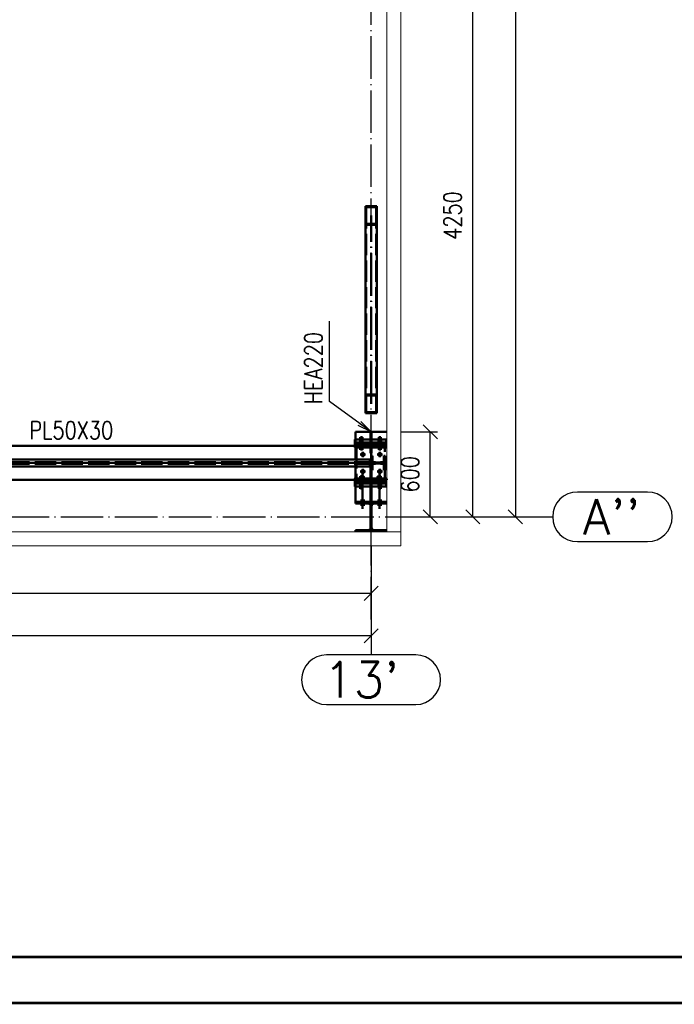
# Paper-space layout 'Layout1' of a CAD drawing. Extents: x -2 to 1033, y -36 to 596.
# Tile 25 of 126: x 228 to 320, y 0 to 139. Entities that reach past the tile are written whole.
import ezdxf
from ezdxf.enums import TextEntityAlignment as Align

# ---------------------------------------------------------------- set-up
doc = ezdxf.new("R2010")
doc.units = 0
for name, pattern in [('ACAD_ISO02W100', [15, 12, -3]), ('ACAD_ISO04W100', [30.5, 24, -3, 0.5, -3]), ('HP_01_CER_B', [8, 5, -1, 1, -1])]:
    doc.linetypes.add(name, pattern=pattern)
doc.layers.get('0').update_dxf_attribs({"linetype": 'CONTINUOUS'})
doc.layers.get('DEFPOINTS').update_dxf_attribs({"color": 132, "linetype": 'CONTINUOUS'})
doc.layers.add('RAMECEK_HP', color=251, linetype='CONTINUOUS')
for name, color, linetype, lineweight in [('SS_JEŘÁBOVÁ DRÁHA', 11, 'CONTINUOUS', 50), ('SS_KOTY', 3, 'CONTINUOUS', 25), ('SS_OSY_025', 7, 'HP_01_CER_B', 25), ('SS_PODKLADY_PANELY', 9, 'CONTINUOUS', 13), ('SS_POPIS_PROFILU', 13, 'CONTINUOUS', 25), ('SS_SLOUPY KRAJNÍ', 143, 'CONTINUOUS', 50), ('SS_SRAFY', 8, 'CONTINUOUS', 18), ('SS_ZTUŽENÍ STĚNY', 203, 'CONTINUOUS', 50)]:
    doc.layers.add(name, color=color, linetype=linetype, lineweight=lineweight)
doc.styles.add('ROMANS', font='romans.shx', dxfattribs={"width": 0.8})
doc.styles.add('romans.shx', font='romans.shx', dxfattribs={"height": 5})
doc.dimstyles.new('A-1_(2.5)_50AS', dxfattribs={"dimtxt": 2.5, "dimasz": 2, "dimexe": 1, "dimexo": 2, "dimgap": 0, "dimtad": 0, "dimdec": 1, "dimlfac": 50, "dimrnd": 1, "dimtxsty": 'ROMANS', "dimblk1": 'OBLIQUE', "dimblk2": 'OBLIQUE', "dimsah": 1, "dimcen": 2, "dimclrd": 256, "dimclre": 256, "dimclrt": 256, "dimadec": 1, "dimazin": 2, "dimtfac": 0.714286, "dimtdec": 1, "dimtmove": 0, "dimatfit": 3, "dimldrblk": 'OPEN', "dimfxl": 1, "dimtvp": 1.142857, "dimtfill": 1, "dimtolj": 1, "dimlwd": -1, "dimlwe": -1, "dimarcsym": 0})

# ---------------------------------------------------------------- blocks, each defined once
blk = doc.blocks.new('*U6')
at = {"layer": 'RAMECEK_HP', "lineweight": 35, "const_width": 0.35}
for points in [[(0, 594), (0, 0), (841, 0), (841, 594)], [(6.5, 587.5), (6.5, 6.5), (834.5, 6.5), (834.5, 587.5)]]:
    blk.add_lwpolyline(points, close=True, dxfattribs=at)
at = {"layer": 'DEFPOINTS', "style": 'ROMANS', "width": 0.8}
blk.add_attdef('TISK', text='', height=10, dxfattribs=at).set_placement((841, -33), align=Align.RIGHT)
blk = doc.blocks.new('_Oblique')
at = {"color": 0, "linetype": 'ByBlock', "lineweight": -2}
blk.add_line((-0.5, -0.5), (0.5, 0.5), dxfattribs=at)
blk = doc.blocks.new('*D70')
at = {"layer": 'DEFPOINTS', "color": 0, "transparency": 16777216}
for p in [(162.65, 66.48), (277.65, 66.48), (277.65, 57.8)]:
    blk.add_point(p, dxfattribs=at)
at = {"layer": 'SS_KOTY', "transparency": 16777216}
for p, q in [((162.65, 64.48), (162.65, 56.8)), ((277.65, 64.48), (277.65, 56.8)), ((162.65, 57.8), (277.65, 57.8))]:
    blk.add_line(p, q, dxfattribs=at)
at = {"layer": 'SS_KOTY', "transparency": 16777216, "xscale": 2, "yscale": 2, "zscale": 2, "rotation": 180}
blk.add_blockref('_Oblique', (162.65, 57.8), dxfattribs=at)
at = {"layer": 'SS_KOTY', "transparency": 16777216, "xscale": 2, "yscale": 2, "zscale": 2}
blk.add_blockref('_Oblique', (277.65, 57.8), dxfattribs=at)
at = {"layer": 'SS_KOTY', "transparency": 16777216, "insert": (220.15, 60.66), "char_height": 2.5, "attachment_point": 5, "style": 'ROMANS', "bg_fill": 3, "box_fill_scale": 1.1, "bg_fill_color": 256, "bg_fill_true_color": 13158600, "bg_fill_transparency": 0}
blk.add_mtext('\\A1;5750', dxfattribs=at)
blk = doc.blocks.new('_OPEN')
at = {"color": 0, "linetype": 'ByBlock'}
for p, q in [((-1, 0.167), (0, 0)), ((0, 0), (-1, -0.167)), ((0, 0), (-1, 0))]:
    blk.add_line(p, q, dxfattribs=at)
blk = doc.blocks.new('*D71')
at = {"layer": 'DEFPOINTS', "color": 0, "transparency": 16777216}
for p in [(47.65, 66.48), (277.65, 66.48), (47.65, 51.8)]:
    blk.add_point(p, dxfattribs=at)
at = {"layer": 'SS_KOTY', "transparency": 16777216}
for p, q in [((47.65, 64.48), (47.65, 50.8)), ((277.65, 64.48), (277.65, 50.8)), ((277.65, 51.8), (47.65, 51.8))]:
    blk.add_line(p, q, dxfattribs=at)
at = {"layer": 'SS_KOTY', "transparency": 16777216, "xscale": 2, "yscale": 2, "zscale": 2, "rotation": 180}
blk.add_blockref('_Oblique', (47.65, 51.8), dxfattribs=at)
at = {"layer": 'SS_KOTY', "transparency": 16777216, "xscale": 2, "yscale": 2, "zscale": 2}
blk.add_blockref('_Oblique', (277.65, 51.8), dxfattribs=at)
at = {"layer": 'SS_KOTY', "transparency": 16777216, "insert": (162.65, 54.66), "char_height": 2.5, "attachment_point": 5, "style": 'ROMANS', "bg_fill": 3, "box_fill_scale": 1.1, "bg_fill_color": 256, "bg_fill_true_color": 13158600, "bg_fill_transparency": 0}
blk.add_mtext('\\A1;11500', dxfattribs=at)
blk = doc.blocks.new('*D72')
at = {"layer": 'DEFPOINTS', "color": 0, "transparency": 16777216}
for p in [(279.85, 153.58, -5184), (292, 153.58), (279.85, 68.58)]:
    blk.add_point(p, dxfattribs=at)
at = {"layer": 'SS_KOTY', "transparency": 16777216}
for p, q in [((281.85, 153.58), (293, 153.58)), ((292, 68.58), (292, 153.58)), ((281.85, 68.58), (293, 68.58))]:
    blk.add_line(p, q, dxfattribs=at)
at = {"layer": 'SS_KOTY', "transparency": 16777216, "xscale": 2, "yscale": 2, "zscale": 2}
for p, rotation in [((292, 153.58), 90), ((292, 68.58), 270)]:
    blk.add_blockref('_Oblique', p, dxfattribs=dict(at, rotation=rotation))
at = {"layer": 'SS_KOTY', "transparency": 16777216, "insert": (289.14, 111.08), "char_height": 2.5, "attachment_point": 5, "rotation": 90, "style": 'ROMANS', "bg_fill": 3, "box_fill_scale": 1.1, "bg_fill_color": 256, "bg_fill_true_color": 13158600, "bg_fill_transparency": 0}
blk.add_mtext('\\A1;4250', dxfattribs=at)
blk = doc.blocks.new('*D74')
at = {"layer": 'DEFPOINTS', "color": 0, "transparency": 16777216}
for p in [(279.85, 238.58), (282.25, 68.58), (298, 68.58)]:
    blk.add_point(p, dxfattribs=at)
at = {"layer": 'SS_KOTY', "transparency": 16777216}
for p, q in [((281.85, 238.58), (299, 238.58)), ((298, 238.58), (298, 68.58)), ((284.25, 68.58), (299, 68.58))]:
    blk.add_line(p, q, dxfattribs=at)
at = {"layer": 'SS_KOTY', "transparency": 16777216, "xscale": 2, "yscale": 2, "zscale": 2}
for p, rotation in [((298, 238.58), 90), ((298, 68.58), 270)]:
    blk.add_blockref('_Oblique', p, dxfattribs=dict(at, rotation=rotation))
at = {"layer": 'SS_KOTY', "transparency": 16777216, "insert": (295.14, 153.58), "char_height": 2.5, "attachment_point": 5, "rotation": 90, "style": 'ROMANS', "bg_fill": 3, "box_fill_scale": 1.1, "bg_fill_color": 256, "bg_fill_true_color": 13158600, "bg_fill_transparency": 0}
blk.add_mtext('\\A1;8500', dxfattribs=at)
blk = doc.blocks.new('*D99')
at = {"layer": 'DEFPOINTS', "color": 0, "transparency": 16777216}
for p in [(279.85, 80.58), (286, 80.58), (279.85, 68.58)]:
    blk.add_point(p, dxfattribs=at)
at = {"layer": 'SS_KOTY', "transparency": 16777216}
for p, q in [((281.85, 80.58), (287, 80.58)), ((286, 68.58), (286, 80.58)), ((281.85, 68.58), (287, 68.58))]:
    blk.add_line(p, q, dxfattribs=at)
at = {"layer": 'SS_KOTY', "transparency": 16777216, "xscale": 2, "yscale": 2, "zscale": 2}
for p, rotation in [((286, 80.58), 90), ((286, 68.58), 270)]:
    blk.add_blockref('_Oblique', p, dxfattribs=dict(at, rotation=rotation))
at = {"layer": 'SS_KOTY', "transparency": 16777216, "insert": (283.14, 74.58), "char_height": 2.5, "attachment_point": 5, "rotation": 90, "style": 'ROMANS', "bg_fill": 3, "box_fill_scale": 1.1, "bg_fill_color": 256, "bg_fill_true_color": 13158600, "bg_fill_transparency": 0}
blk.add_mtext('\\A1;600', dxfattribs=at)

psp = doc.layouts.get("Layout1")

# ---------------------------------------------------------------- linework, layer by layer
at = {"layer": 'SS_JEŘÁBOVÁ DRÁHA', "color": 1, "linetype": 'Continuous', "ltscale": 0.25}
for p, q in [((275.3771, 79.4836), (275.3771, 79.0836)), ((275.3771, 79.0836), (275.3771, 79.0436)), ((275.3771, 79.0436), (275.3771, 78.9836)), ((275.3771, 78.9836), (275.3771, 78.8836)), ((275.3771, 78.8836), (275.3771, 78.7836)), ((277.2771, 78.7836), (275.3771, 78.7836)), ((275.3771, 78.7836), (275.3771, 78.5836)), ((277.2771, 78.5836), (277.2771, 78.7836)), ((277.8771, 78.7836), (277.2771, 78.7836)), ((277.8771, 78.7836), (277.8771, 78.5836)), ((277.4471, 76.6836), (166.2471, 76.6836)), ((277.4471, 75.6836), (277.4471, 76.6836)), ((277.8471, 77.1836), (277.6471, 77.1836)), ((277.6471, 77.1836), (277.6471, 75.1836)), ((277.8471, 76.4836), (277.8471, 77.1836)), ((165.2471, 75.6836), (277.4471, 75.6836)), ((277.6471, 75.1836), (277.8471, 75.1836)), ((277.8471, 75.1836), (277.8471, 75.8836)), ((275.3771, 73.7836), (275.3771, 73.5836)), ((277.2771, 73.5836), (277.2771, 73.7836)), ((277.8771, 73.7836), (277.8771, 73.5836)), ((275.3771, 73.5836), (276.1403, 73.5836)), ((275.3771, 73.5836), (275.3771, 73.5436)), ((275.3771, 73.5436), (275.3771, 73.4836)), ((276.1403, 73.5436), (275.3771, 73.5436)), ((275.3771, 73.4836), (275.3771, 73.3836)), ((276.1403, 73.4836), (275.3771, 73.4836)), ((275.3771, 73.3836), (276.2871, 73.3836)), ((275.3771, 73.3836), (275.3771, 73.2836)), ((275.3771, 73.2836), (276.2871, 73.2836)), ((275.3771, 73.2836), (275.3771, 72.8836)), ((276.2871, 72.8836), (275.3771, 72.8836)), ((276.6071, 73.3836), (278.6871, 73.3836)), ((276.6071, 73.2836), (278.6871, 73.2836)), ((278.6871, 72.8836), (276.6071, 72.8836)), ((276.6203, 73.5836), (277.2771, 73.5836)), ((278.5403, 73.5436), (276.6203, 73.5436)), ((278.5403, 73.4836), (276.6203, 73.4836)), ((277.2771, 73.5836), (277.8771, 73.5836)), ((277.8771, 73.5836), (278.5403, 73.5836))]:
    psp.add_line(p, q, dxfattribs=at)
at = {"layer": 'SS_JEŘÁBOVÁ DRÁHA', "color": 7, "linetype": 'ACAD_ISO04W100', "ltscale": 0.25}
for p, q in [((276.5771, 79.6836), (275.9771, 79.6836)), ((276.2771, 79.9436), (276.2771, 77.9436)), ((276.2771, 79.6836), (276.2771, 79.6836)), ((278.8771, 79.9436), (278.8771, 77.9436)), ((278.8771, 79.6836), (278.8771, 79.6836)), ((275.3771, 78.5836), (277.2771, 78.5836)), ((276.5771, 78.1836), (275.9771, 78.1836)), ((276.2771, 78.1836), (276.2771, 78.1836)), ((278.8771, 78.1836), (278.8771, 78.1836)), ((276.8471, 77.3836), (276.1071, 77.3836)), ((276.8471, 77.3836), (276.1071, 77.3836)), ((276.4771, 77.0136), (276.4771, 77.7536)), ((276.4771, 77.0136), (276.4771, 77.7536)), ((276.4771, 77.3836), (276.4771, 77.3836)), ((278.8771, 77.0136), (278.8771, 77.7536)), ((278.8771, 77.0136), (278.8771, 77.7536)), ((278.8771, 77.3836), (278.8771, 77.3836)), ((277.4471, 76.1836), (165.6471, 76.1836)), ((276.4771, 74.6136), (276.4771, 75.3536)), ((276.4771, 74.6136), (276.4771, 75.3536)), ((278.8771, 74.6136), (278.8771, 75.3536)), ((278.8771, 74.6136), (278.8771, 75.3536)), ((275.3771, 73.7836), (277.2771, 73.7836)), ((276.5771, 74.1836), (275.9771, 74.1836)), ((276.8471, 74.9836), (276.1071, 74.9836)), ((276.8471, 74.9836), (276.1071, 74.9836)), ((276.2771, 74.4436), (276.2771, 72.4436)), ((276.2771, 74.1836), (276.2771, 74.1836)), ((276.4471, 69.7076), (276.4471, 74.7076)), ((276.4771, 74.9836), (276.4771, 74.9836)), ((278.8471, 69.7076), (278.8471, 74.7076)), ((278.8771, 74.9836), (278.8771, 74.9836)), ((278.8771, 74.4436), (278.8771, 72.4436)), ((278.8771, 74.1836), (278.8771, 74.1836)), ((276.5771, 72.6836), (275.9771, 72.6836)), ((276.2771, 72.6836), (276.2771, 72.6836)), ((278.8771, 72.6836), (278.8771, 72.6836)), ((276.1471, 70.8836), (276.7471, 70.8836)), ((276.4471, 70.8836), (276.4471, 70.8836)), ((278.5471, 70.8836), (279.1471, 70.8836)), ((278.8471, 70.8836), (278.8471, 70.8836)), ((276.1471, 70.2636), (276.7471, 70.2636)), ((276.4471, 70.2636), (276.4471, 70.2636)), ((278.5471, 70.2636), (279.1471, 70.2636)), ((278.8471, 70.2636), (278.8471, 70.2636))]:
    psp.add_line(p, q, dxfattribs=at)
at = {"layer": 'SS_JEŘÁBOVÁ DRÁHA', "color": 3, "linetype": 'ACAD_ISO02W100', "ltscale": 0.25}
for p, q in [((276.0971, 79.4836), (276.0971, 79.0836)), ((276.4571, 79.0836), (276.4571, 79.4836)), ((278.6971, 79.4836), (278.6971, 79.0836)), ((279.0571, 79.0836), (279.0571, 79.4836)), ((275.3771, 78.5836), (275.3771, 78.3836)), ((277.2771, 78.3836), (275.3771, 78.3836)), ((275.5771, 78.3836), (275.5771, 73.9836)), ((275.9971, 78.7836), (275.9971, 78.3836)), ((276.0971, 79.0836), (276.0971, 79.0436)), ((276.0971, 79.0436), (276.0971, 78.9836)), ((276.0971, 78.9836), (276.0971, 78.8836)), ((276.0971, 78.8836), (276.0971, 78.7836)), ((276.1771, 78.3836), (276.1771, 78.7836)), ((276.3771, 78.3836), (276.3771, 78.7836)), ((276.4571, 79.0436), (276.4571, 79.0836)), ((276.4571, 78.9836), (276.4571, 79.0436)), ((276.4571, 78.8836), (276.4571, 78.9836)), ((276.4571, 78.7836), (276.4571, 78.8836)), ((276.5571, 78.3836), (276.5571, 78.7836)), ((277.2771, 78.3836), (277.2771, 78.5836)), ((277.8771, 78.3836), (277.2771, 78.3836)), ((277.8771, 78.5836), (277.8771, 78.3836)), ((278.5971, 78.7836), (278.5971, 78.3836)), ((278.6971, 79.0836), (278.6971, 79.0436)), ((278.6971, 79.0436), (278.6971, 78.9836)), ((278.6971, 78.9836), (278.6971, 78.8836)), ((278.6971, 78.8836), (278.6971, 78.7836)), ((278.7771, 78.3836), (278.7771, 78.7836)), ((278.9771, 78.3836), (278.9771, 78.7836)), ((279.0571, 79.0436), (279.0571, 79.0836)), ((279.0571, 78.9836), (279.0571, 79.0436)), ((279.0571, 78.8836), (279.0571, 78.9836)), ((279.0571, 78.7836), (279.0571, 78.8836)), ((275.2771, 73.9436), (275.2771, 73.7836)), ((275.3771, 73.9836), (277.2771, 73.9836)), ((275.3771, 73.9836), (275.3771, 73.7836)), ((275.9971, 73.9836), (275.9971, 73.5836)), ((276.1771, 73.5836), (276.1771, 73.9836)), ((276.3771, 73.7836), (276.3771, 73.9436)), ((276.3771, 73.5836), (276.3771, 73.7236)), ((276.5571, 73.5836), (276.5571, 73.9836)), ((277.2771, 73.9836), (277.8771, 73.9836)), ((277.2771, 73.7836), (277.2771, 73.9836)), ((277.8771, 73.9836), (277.8771, 73.7836)), ((278.5971, 73.9836), (278.5971, 73.5836)), ((278.7771, 73.7836), (278.7771, 73.9436)), ((278.7771, 73.5836), (278.7771, 73.7236)), ((278.9771, 73.5836), (278.9771, 73.9836)), ((276.0971, 73.5836), (276.0971, 73.5436)), ((276.0971, 73.5436), (276.0971, 73.4836)), ((276.0971, 73.4836), (276.0971, 73.3836)), ((276.0971, 73.3836), (276.0971, 73.2836)), ((276.0971, 73.2836), (276.0971, 72.8836)), ((276.0989, 73.5436), (276.0989, 73.5836)), ((276.0989, 73.4836), (276.0989, 73.5436)), ((276.0989, 73.3836), (276.0989, 73.4836)), ((276.0989, 73.2836), (276.0989, 73.3836)), ((276.1403, 73.5836), (276.6203, 73.5836)), ((276.6203, 73.5436), (276.1403, 73.5436)), ((276.6203, 73.4836), (276.1403, 73.4836)), ((276.2871, 73.3836), (276.6071, 73.3836)), ((276.2871, 73.2836), (276.6071, 73.2836)), ((276.6071, 72.8836), (276.2871, 72.8836)), ((276.4552, 73.4836), (276.4463, 73.4637)), ((276.4463, 73.4637), (276.4552, 73.3836)), ((276.4552, 73.5836), (276.4552, 73.5436)), ((276.4552, 73.5436), (276.4552, 73.4836)), ((276.4552, 73.3836), (276.4552, 73.2836)), ((276.4571, 73.5436), (276.4571, 73.5836)), ((276.4571, 73.4836), (276.4571, 73.5436)), ((276.4571, 73.3836), (276.4571, 73.4836)), ((276.4571, 73.2836), (276.4571, 73.3836)), ((276.4571, 72.8836), (276.4571, 73.2836)), ((278.5403, 73.5836), (279.0203, 73.5836)), ((279.0203, 73.5436), (278.5403, 73.5436)), ((279.0203, 73.4836), (278.5403, 73.4836)), ((278.6871, 73.3836), (279.0071, 73.3836)), ((278.6871, 73.2836), (279.0071, 73.2836)), ((279.0071, 72.8836), (278.6871, 72.8836)), ((278.6971, 73.5836), (278.6971, 73.5436)), ((278.6971, 73.5436), (278.6971, 73.4836)), ((278.6971, 73.4836), (278.6971, 73.3836)), ((278.6971, 73.3836), (278.6971, 73.2836)), ((278.6971, 73.2836), (278.6971, 72.8836)), ((278.6989, 73.5436), (278.6989, 73.5836)), ((278.6989, 73.4836), (278.6989, 73.5436)), ((278.7078, 73.4637), (278.6989, 73.4836)), ((278.6989, 73.3836), (278.7078, 73.4637)), ((278.6989, 73.2836), (278.6989, 73.3836)), ((279.0552, 73.5836), (279.0552, 73.5436)), ((279.0552, 73.5436), (279.0552, 73.4836)), ((279.0552, 73.4836), (279.0552, 73.3836)), ((279.0552, 73.3836), (279.0552, 73.2836)), ((279.0571, 73.5436), (279.0571, 73.5836)), ((279.0571, 73.4836), (279.0571, 73.5436)), ((279.0571, 73.3836), (279.0571, 73.4836)), ((279.0571, 73.2836), (279.0571, 73.3836)), ((279.0571, 72.8836), (279.0571, 73.2836))]:
    psp.add_line(p, q, dxfattribs=at)
at = {"layer": 'SS_JEŘÁBOVÁ DRÁHA', "color": 9, "linetype": 'ACAD_ISO02W100', "ltscale": 0.25}
for p, q in [((276.0771, 74.0036), (276.1173, 74.0036)), ((276.0771, 74.0036), (276.0771, 73.9436)), ((276.1173, 74.0036), (276.2271, 74.0036)), ((276.1173, 74.0036), (276.1173, 73.9436)), ((276.1452, 74.2636), (276.1371, 74.2636)), ((276.2571, 74.2636), (276.1371, 74.2422)), ((276.2074, 74.2636), (276.1371, 74.2422)), ((276.1692, 74.2636), (276.1371, 74.2422)), ((276.1371, 74.2422), (276.1452, 74.2636)), ((276.1371, 74.2636), (276.1371, 74.2422)), ((276.1371, 74.2422), (276.1371, 74.0251)), ((276.1371, 74.0251), (276.1452, 74.0036)), ((276.1371, 74.0251), (276.1692, 74.0036)), ((276.1371, 74.0251), (276.2074, 74.0036)), ((276.1371, 74.0251), (276.2571, 74.0036)), ((276.1371, 74.0251), (276.1371, 74.0036)), ((276.1725, 73.7237), (276.1403, 73.7237)), ((276.1403, 73.7023), (276.1725, 73.7237)), ((276.1403, 73.7023), (276.1485, 73.7237)), ((276.1692, 74.2636), (276.1452, 74.2636)), ((276.2571, 74.2636), (276.1692, 74.2636)), ((276.2106, 73.7237), (276.1725, 73.7237)), ((276.2071, 74.0036), (276.2071, 73.9436)), ((276.2071, 73.7836), (276.2071, 73.7237)), ((276.2103, 73.7236), (276.2106, 73.7237)), ((276.2603, 73.7237), (276.2106, 73.7237)), ((276.2171, 74.2636), (276.2171, 74.0036)), ((276.2203, 73.7236), (276.2203, 73.4637)), ((276.2271, 74.0036), (276.3771, 74.0036)), ((276.2271, 73.9436), (276.2271, 74.0036)), ((276.2298, 74.0036), (276.2298, 73.9436)), ((276.2298, 73.7836), (276.2298, 73.7236)), ((276.2385, 74.2636), (276.2385, 74.0036)), ((276.2417, 73.4637), (276.2417, 73.7237)), ((276.3771, 74.2422), (276.2571, 74.2636)), ((276.315, 74.2636), (276.2571, 74.2636)), ((276.2571, 74.0036), (276.3771, 74.0251)), ((276.2603, 73.7237), (276.2598, 73.7236)), ((276.2603, 73.7237), (276.2598, 73.7236)), ((276.2608, 73.7236), (276.2603, 73.7237)), ((276.2608, 73.7236), (276.2603, 73.7237)), ((276.3803, 73.7237), (276.2603, 73.7237)), ((276.2921, 73.9436), (276.2921, 74.0036)), ((276.2921, 73.7236), (276.2921, 73.7836)), ((276.2971, 74.2636), (276.2971, 74.0036)), ((276.3003, 73.4637), (276.3003, 73.7237)), ((276.315, 74.2636), (276.3771, 74.2422)), ((276.3771, 74.2636), (276.315, 74.2636)), ((276.3771, 74.0251), (276.315, 74.0036)), ((276.3803, 73.7023), (276.3182, 73.7237)), ((276.4971, 74.2636), (276.3771, 74.2636)), ((276.4971, 74.2636), (276.3771, 74.2422)), ((276.4392, 74.2636), (276.3771, 74.2422)), ((276.3771, 74.2422), (276.3771, 74.2636)), ((276.3771, 74.0251), (276.3771, 74.2422)), ((276.3771, 74.0251), (276.4392, 74.0036)), ((276.3771, 74.0251), (276.4971, 74.0036)), ((276.3771, 74.0036), (276.3771, 74.0251)), ((276.3771, 74.0036), (276.5271, 74.0036)), ((276.3771, 73.9436), (276.3771, 74.0036)), ((276.4424, 73.7237), (276.3803, 73.7237)), ((276.4422, 73.7236), (276.4424, 73.7237)), ((276.5003, 73.7237), (276.4424, 73.7237)), ((276.4571, 74.0036), (276.4571, 74.2636)), ((276.4603, 73.4637), (276.4603, 73.7237)), ((276.4621, 73.9436), (276.4621, 74.0036)), ((276.4621, 73.7236), (276.4621, 73.7836)), ((276.4971, 74.2636), (276.6171, 74.2422)), ((276.5468, 74.2636), (276.4971, 74.2636)), ((276.4971, 74.0036), (276.6171, 74.0251)), ((276.5003, 73.7237), (276.4998, 73.7236)), ((276.5003, 73.7237), (276.4998, 73.7236)), ((276.5008, 73.7236), (276.5003, 73.7237)), ((276.5008, 73.7236), (276.5003, 73.7237)), ((276.5881, 73.7237), (276.5003, 73.7237)), ((276.5156, 74.2636), (276.5156, 74.0036)), ((276.5189, 73.4637), (276.5189, 73.7237)), ((276.5243, 73.9436), (276.5243, 74.0036)), ((276.5243, 73.7236), (276.5243, 73.7836)), ((276.5271, 74.0036), (276.6369, 74.0036)), ((276.5271, 73.9436), (276.5271, 74.0036)), ((276.5371, 74.0036), (276.5371, 74.2636)), ((276.5403, 73.4637), (276.5403, 73.7236)), ((276.5468, 74.2636), (276.6171, 74.2422)), ((276.5849, 74.2636), (276.5468, 74.2636)), ((276.6171, 74.0251), (276.5468, 74.0036)), ((276.5471, 73.9436), (276.5471, 74.0036)), ((276.5471, 73.7237), (276.5471, 73.7836)), ((276.6203, 73.7023), (276.55, 73.7237)), ((276.5849, 74.2636), (276.6171, 74.2422)), ((276.6171, 74.2636), (276.5849, 74.2636)), ((276.6171, 74.0251), (276.5849, 74.0036)), ((276.6203, 73.7023), (276.5881, 73.7237)), ((276.6121, 73.7237), (276.5881, 73.7237)), ((276.6171, 74.2422), (276.6089, 74.2636)), ((276.6171, 74.0251), (276.6089, 74.0036)), ((276.6203, 73.7237), (276.6121, 73.7237)), ((276.6171, 74.2422), (276.6171, 74.2636)), ((276.6171, 74.0251), (276.6171, 74.2422)), ((276.6171, 74.0036), (276.6171, 74.0251)), ((276.6369, 74.0036), (276.6771, 74.0036)), ((276.6369, 73.9436), (276.6369, 74.0036)), ((276.6771, 73.9436), (276.6771, 74.0036)), ((278.4771, 74.0036), (278.5173, 74.0036)), ((278.4771, 74.0036), (278.4771, 73.9436)), ((278.5173, 74.0036), (278.6271, 74.0036)), ((278.5173, 74.0036), (278.5173, 73.9436)), ((278.5452, 74.2636), (278.5371, 74.2636)), ((278.6571, 74.2636), (278.5371, 74.2422)), ((278.6074, 74.2636), (278.5371, 74.2422)), ((278.5692, 74.2636), (278.5371, 74.2422)), ((278.5371, 74.2422), (278.5452, 74.2636)), ((278.5371, 74.2636), (278.5371, 74.2422)), ((278.5371, 74.2422), (278.5371, 74.0251)), ((278.5371, 74.0251), (278.5452, 74.0036)), ((278.5371, 74.0251), (278.5692, 74.0036)), ((278.5371, 74.0251), (278.6074, 74.0036)), ((278.5371, 74.0251), (278.6571, 74.0036)), ((278.5371, 74.0251), (278.5371, 74.0036)), ((278.5725, 73.7237), (278.5403, 73.7237)), ((278.5403, 73.7023), (278.5725, 73.7237)), ((278.5403, 73.7023), (278.5485, 73.7237)), ((278.5692, 74.2636), (278.5452, 74.2636)), ((278.6571, 74.2636), (278.5692, 74.2636)), ((278.6106, 73.7237), (278.5725, 73.7237)), ((278.6071, 74.0036), (278.6071, 73.9436)), ((278.6071, 73.7836), (278.6071, 73.7237)), ((278.6103, 73.7236), (278.6106, 73.7237)), ((278.6603, 73.7237), (278.6106, 73.7237)), ((278.6171, 74.2636), (278.6171, 74.0036)), ((278.6203, 73.7236), (278.6203, 73.4637)), ((278.6271, 74.0036), (278.7771, 74.0036)), ((278.6271, 73.9436), (278.6271, 74.0036)), ((278.6298, 74.0036), (278.6298, 73.9436)), ((278.6298, 73.7836), (278.6298, 73.7236)), ((278.6385, 74.2636), (278.6385, 74.0036)), ((278.6417, 73.4637), (278.6417, 73.7237)), ((278.7771, 74.2422), (278.6571, 74.2636)), ((278.715, 74.2636), (278.6571, 74.2636)), ((278.6571, 74.0036), (278.7771, 74.0251)), ((278.6603, 73.7237), (278.6598, 73.7236)), ((278.6603, 73.7237), (278.6598, 73.7236)), ((278.6608, 73.7236), (278.6603, 73.7237)), ((278.6608, 73.7236), (278.6603, 73.7237)), ((278.7803, 73.7237), (278.6603, 73.7237)), ((278.6921, 73.9436), (278.6921, 74.0036)), ((278.6921, 73.7236), (278.6921, 73.7836)), ((278.6971, 74.2636), (278.6971, 74.0036)), ((278.7003, 73.4637), (278.7003, 73.7237)), ((278.715, 74.2636), (278.7771, 74.2422)), ((278.7771, 74.2636), (278.715, 74.2636)), ((278.7771, 74.0251), (278.715, 74.0036)), ((278.7803, 73.7023), (278.7182, 73.7237)), ((278.8971, 74.2636), (278.7771, 74.2636)), ((278.8971, 74.2636), (278.7771, 74.2422)), ((278.8392, 74.2636), (278.7771, 74.2422)), ((278.7771, 74.2422), (278.7771, 74.2636)), ((278.7771, 74.0251), (278.7771, 74.2422)), ((278.7771, 74.0251), (278.8392, 74.0036)), ((278.7771, 74.0251), (278.8971, 74.0036)), ((278.7771, 74.0036), (278.7771, 74.0251)), ((278.7771, 74.0036), (278.9271, 74.0036)), ((278.7771, 73.9436), (278.7771, 74.0036)), ((278.8424, 73.7237), (278.7803, 73.7237)), ((278.8422, 73.7236), (278.8424, 73.7237)), ((278.9003, 73.7237), (278.8424, 73.7237)), ((278.8571, 74.2636), (278.8571, 74.0036)), ((278.8603, 73.4637), (278.8603, 73.7237)), ((278.8621, 73.9436), (278.8621, 74.0036)), ((278.8621, 73.7236), (278.8621, 73.7836)), ((278.8971, 74.2636), (279.0171, 74.2422)), ((278.9468, 74.2636), (278.8971, 74.2636)), ((278.8971, 74.0036), (279.0171, 74.0251)), ((278.9003, 73.7237), (278.8998, 73.7236)), ((278.9003, 73.7237), (278.8998, 73.7236)), ((278.9008, 73.7236), (278.9003, 73.7237)), ((278.9008, 73.7236), (278.9003, 73.7237)), ((278.9881, 73.7237), (278.9003, 73.7237)), ((278.9156, 74.2636), (278.9156, 74.0036)), ((278.9189, 73.4637), (278.9189, 73.7237)), ((278.9243, 73.9436), (278.9243, 74.0036)), ((278.9243, 73.7236), (278.9243, 73.7836)), ((278.9271, 74.0036), (279.0369, 74.0036)), ((278.9271, 73.9436), (278.9271, 74.0036)), ((278.9371, 74.0036), (278.9371, 74.2636)), ((278.9403, 73.4637), (278.9403, 73.7236)), ((278.9468, 74.2636), (279.0171, 74.2422)), ((278.9849, 74.2636), (278.9468, 74.2636)), ((279.0171, 74.0251), (278.9468, 74.0036)), ((278.9471, 73.9436), (278.9471, 74.0036)), ((278.9471, 73.7237), (278.9471, 73.7836)), ((279.0203, 73.7023), (278.95, 73.7237)), ((278.9849, 74.2636), (279.0171, 74.2422)), ((279.0171, 74.2636), (278.9849, 74.2636)), ((279.0171, 74.0251), (278.9849, 74.0036)), ((279.0203, 73.7023), (278.9881, 73.7237)), ((279.0121, 73.7237), (278.9881, 73.7237)), ((279.0171, 74.2422), (279.0089, 74.2636)), ((279.0171, 74.0251), (279.0089, 74.0036)), ((279.0203, 73.7237), (279.0121, 73.7237)), ((279.0171, 74.2422), (279.0171, 74.2636)), ((279.0171, 74.0251), (279.0171, 74.2422)), ((279.0171, 74.0036), (279.0171, 74.0251)), ((279.0369, 74.0036), (279.0771, 74.0036)), ((279.0369, 73.9436), (279.0369, 74.0036)), ((279.0771, 73.9436), (279.0771, 74.0036)), ((276.1403, 73.4852), (276.1485, 73.4637)), ((276.3182, 73.4637), (276.3803, 73.4852)), ((276.55, 73.4637), (276.6203, 73.4852)), ((278.5403, 73.4852), (278.5485, 73.4637)), ((278.7182, 73.4637), (278.7803, 73.4852)), ((278.95, 73.4637), (279.0203, 73.4852))]:
    psp.add_line(p, q, dxfattribs=at)
at = {"layer": 'SS_JEŘÁBOVÁ DRÁHA', "color": 5, "linetype": 'Continuous', "ltscale": 0.25}
for p, q in [((276.0771, 73.7836), (276.0771, 73.7236)), ((276.0771, 73.7236), (276.1173, 73.7236)), ((276.1173, 73.7836), (276.1173, 73.7236)), ((276.1173, 73.7236), (276.2271, 73.7236)), ((276.2598, 73.7236), (276.1403, 73.7023)), ((276.1403, 73.7023), (276.2103, 73.7236)), ((276.1403, 73.7023), (276.1723, 73.7236)), ((276.1403, 73.7236), (276.1403, 73.7023)), ((276.1403, 73.7023), (276.1403, 73.4852)), ((276.2271, 73.7236), (276.2271, 73.7836)), ((276.2271, 73.7236), (276.3771, 73.7236)), ((276.3803, 73.7023), (276.2608, 73.7236)), ((276.3771, 73.7236), (276.3771, 73.7836)), ((276.3771, 73.7236), (276.5271, 73.7236)), ((276.4998, 73.7236), (276.3803, 73.7023)), ((276.3803, 73.7023), (276.4422, 73.7236)), ((276.3803, 73.7023), (276.3803, 73.7236)), ((276.3803, 73.4852), (276.3803, 73.7023)), ((276.6203, 73.7023), (276.5008, 73.7236)), ((276.5271, 73.7236), (276.5271, 73.7836)), ((276.5271, 73.7236), (276.6369, 73.7236)), ((276.6203, 73.7023), (276.5883, 73.7236)), ((276.6203, 73.7023), (276.6122, 73.7236)), ((276.6203, 73.7023), (276.6203, 73.7236)), ((276.6203, 73.4852), (276.6203, 73.7023)), ((276.6369, 73.7236), (276.6369, 73.7836)), ((276.6369, 73.7236), (276.6771, 73.7236)), ((276.6771, 73.7236), (276.6771, 73.7836)), ((278.4771, 73.7836), (278.4771, 73.7236)), ((278.4771, 73.7236), (278.5173, 73.7236)), ((278.5173, 73.7836), (278.5173, 73.7236)), ((278.5173, 73.7236), (278.6271, 73.7236)), ((278.6598, 73.7236), (278.5403, 73.7023)), ((278.5403, 73.7023), (278.6103, 73.7236)), ((278.5403, 73.7023), (278.5723, 73.7236)), ((278.5403, 73.7236), (278.5403, 73.7023)), ((278.5403, 73.7023), (278.5403, 73.4852)), ((278.6271, 73.7236), (278.6271, 73.7836)), ((278.6271, 73.7236), (278.7771, 73.7236)), ((278.7803, 73.7023), (278.6608, 73.7236)), ((278.7771, 73.7236), (278.7771, 73.7836)), ((278.7771, 73.7236), (278.9271, 73.7236)), ((278.8998, 73.7236), (278.7803, 73.7023)), ((278.7803, 73.7023), (278.8422, 73.7236)), ((278.7803, 73.7023), (278.7803, 73.7236)), ((278.7803, 73.4852), (278.7803, 73.7023)), ((279.0203, 73.7023), (278.9008, 73.7236)), ((278.9271, 73.7236), (278.9271, 73.7836)), ((278.9271, 73.7236), (279.0369, 73.7236)), ((279.0203, 73.7023), (278.9883, 73.7236)), ((279.0203, 73.7023), (279.0122, 73.7236)), ((279.0203, 73.7023), (279.0203, 73.7236)), ((279.0203, 73.4852), (279.0203, 73.7023)), ((279.0369, 73.7236), (279.0369, 73.7836)), ((279.0369, 73.7236), (279.0771, 73.7236)), ((279.0771, 73.7236), (279.0771, 73.7836)), ((276.1725, 73.4637), (276.1403, 73.4852)), ((276.2106, 73.4637), (276.1403, 73.4852)), ((276.2603, 73.4637), (276.1403, 73.4852)), ((276.1403, 73.4852), (276.1403, 73.4637)), ((276.1403, 73.4637), (276.1725, 73.4637)), ((276.1725, 73.4637), (276.2106, 73.4637)), ((276.2106, 73.4637), (276.2603, 73.4637)), ((276.2603, 73.4637), (276.3803, 73.4852)), ((276.2603, 73.4637), (276.3803, 73.4637)), ((276.4424, 73.4637), (276.3803, 73.4852)), ((276.3803, 73.4852), (276.5003, 73.4637)), ((276.3803, 73.4637), (276.3803, 73.4852)), ((276.3803, 73.4637), (276.4424, 73.4637)), ((276.4424, 73.4637), (276.5003, 73.4637)), ((276.5003, 73.4637), (276.6203, 73.4852)), ((276.5003, 73.4637), (276.5881, 73.4637)), ((276.5881, 73.4637), (276.6203, 73.4852)), ((276.5881, 73.4637), (276.6121, 73.4637)), ((276.6203, 73.4852), (276.6121, 73.4637)), ((276.6121, 73.4637), (276.6203, 73.4637)), ((276.6203, 73.4637), (276.6203, 73.4852)), ((278.5725, 73.4637), (278.5403, 73.4852)), ((278.6106, 73.4637), (278.5403, 73.4852)), ((278.6603, 73.4637), (278.5403, 73.4852)), ((278.5403, 73.4852), (278.5403, 73.4637)), ((278.5403, 73.4637), (278.5725, 73.4637)), ((278.5725, 73.4637), (278.6106, 73.4637)), ((278.6106, 73.4637), (278.6603, 73.4637)), ((278.6603, 73.4637), (278.7803, 73.4852)), ((278.6603, 73.4637), (278.7803, 73.4637)), ((278.8424, 73.4637), (278.7803, 73.4852)), ((278.7803, 73.4852), (278.9003, 73.4637)), ((278.7803, 73.4637), (278.7803, 73.4852)), ((278.7803, 73.4637), (278.8424, 73.4637)), ((278.8424, 73.4637), (278.9003, 73.4637)), ((278.9003, 73.4637), (279.0203, 73.4852)), ((278.9003, 73.4637), (278.9881, 73.4637)), ((278.9881, 73.4637), (279.0203, 73.4852)), ((278.9881, 73.4637), (279.0121, 73.4637)), ((279.0203, 73.4852), (279.0121, 73.4637)), ((279.0121, 73.4637), (279.0203, 73.4637)), ((279.0203, 73.4637), (279.0203, 73.4852))]:
    psp.add_line(p, q, dxfattribs=at)
at = {"layer": 'SS_JEŘÁBOVÁ DRÁHA', "color": 7, "linetype": 'Continuous', "ltscale": 0.25}
for points in [[(276.4771, 77.0836), (276.4771, 77.3836), (276.1771, 77.3836)], [(276.2771, 77.3836), (276.2923, 77.3071), (276.3356, 77.2422), (276.4005, 77.1989), (276.4771, 77.1836), (276.5536, 77.1989), (276.6185, 77.2422), (276.6618, 77.3071), (276.6771, 77.3836), (276.6618, 77.4602), (276.6185, 77.5251), (276.5536, 77.5684), (276.4771, 77.5836), (276.4005, 77.5684), (276.3356, 77.5251), (276.2923, 77.4602), (276.2771, 77.3836)], [(276.7771, 77.3836), (276.4771, 77.3836), (276.4771, 77.6836)], [(278.8771, 77.0836), (278.8771, 77.3836), (278.5771, 77.3836)], [(278.6771, 77.3836), (278.6923, 77.3071), (278.7356, 77.2422), (278.8005, 77.1989), (278.8771, 77.1836), (278.9536, 77.1989), (279.0185, 77.2422), (279.0618, 77.3071), (279.0771, 77.3836), (279.0618, 77.4602), (279.0185, 77.5251), (278.9536, 77.5684), (278.8771, 77.5836), (278.8005, 77.5684), (278.7356, 77.5251), (278.6923, 77.4602), (278.6771, 77.3836)], [(276.2771, 74.9836), (276.2923, 74.9071), (276.3356, 74.8422), (276.4005, 74.7989), (276.4771, 74.7836), (276.5536, 74.7989), (276.6185, 74.8422), (276.6618, 74.9071), (276.6771, 74.9836), (276.6618, 75.0602), (276.6185, 75.1251), (276.5536, 75.1684), (276.4771, 75.1836), (276.4005, 75.1684), (276.3356, 75.1251), (276.2923, 75.0602), (276.2771, 74.9836)], [(276.7771, 74.9836), (276.4771, 74.9836), (276.4771, 75.2836)], [(278.6771, 74.9836), (278.6923, 74.9071), (278.7356, 74.8422), (278.8005, 74.7989), (278.8771, 74.7836), (278.9536, 74.7989), (279.0185, 74.8422), (279.0618, 74.9071), (279.0771, 74.9836), (279.0618, 75.0602), (279.0185, 75.1251), (278.9536, 75.1684), (278.8771, 75.1836), (278.8005, 75.1684), (278.7356, 75.1251), (278.6923, 75.0602), (278.6771, 74.9836)], [(276.4771, 74.6836), (276.4771, 74.9836), (276.1771, 74.9836)], [(278.8771, 74.6836), (278.8771, 74.9836), (278.5771, 74.9836)]]:
    psp.add_lwpolyline(points, dxfattribs=at)
at = {"layer": 'SS_JEŘÁBOVÁ DRÁHA', "color": 3, "linetype": 'ACAD_ISO02W100', "ltscale": 0.25}
for centre in [(276.4771, 77.3836), (278.8771, 77.3836), (276.4771, 74.9836), (278.8771, 74.9836)]:
    psp.add_circle(centre, 0.22, dxfattribs=at)
at = {"layer": 'SS_JEŘÁBOVÁ DRÁHA', "color": 1, "linetype": 'Continuous', "ltscale": 0.25, "extrusion": (0, 0, -1)}
psp.add_arc((-278.0871, 76.4836), 0.24, 270, 0, dxfattribs=at)
at = {"layer": 'SS_JEŘÁBOVÁ DRÁHA', "color": 1, "linetype": 'Continuous', "ltscale": 0.25, "extrusion": (-7.57912e-14, 3.13938e-14, -1)}
psp.add_arc((-278.0871, 75.8836), 0.24, 0, 90, dxfattribs=at)
at = {"layer": 'SS_OSY_025', "linetype": 'Continuous', "ltscale": 0.25}
for p, q in [((316.6161, 72.0836), (306.7589, 72.0836)), ((306.7589, 65.0836), (316.6161, 65.0836)), ((283.9447, 49.1123), (271.3495, 49.1123)), ((271.3495, 42.1123), (283.9447, 42.1123))]:
    psp.add_line(p, q, dxfattribs=at)
for centre, start, end in [((306.7589, 68.5836), 90, 270), ((316.6161, 68.5836), 270, 90), ((271.3495, 45.6123), 90, 270), ((283.9447, 45.6123), 270, 90)]:
    psp.add_arc(centre, 3.5, start, end, dxfattribs=at)
at = {"layer": 'SS_PODKLADY_PANELY', "color": 9, "linetype": 'Continuous', "ltscale": 0.25}
psp.add_line((281.8471, 64.4836), (281.8471, 66.4836), dxfattribs=at)
at = {"layer": 'SS_POPIS_PROFILU', "color": 0, "linetype": 'ByBlock'}
for p, q in [((276.2217, 82.0256), (277.6471, 80.5836)), ((277.6471, 80.5836), (275.831, 81.4854)), ((277.6471, 80.5836), (276.0263, 81.7555))]:
    psp.add_line(p, q, dxfattribs=at)
at = {"layer": 'SS_POPIS_PROFILU', "color": 13}
psp.add_lwpolyline([(277.6471, 80.5836), (271.7697, 84.8332), (271.7697, 96.1666)], dxfattribs=at)
at = {"layer": 'SS_SLOUPY KRAJNÍ', "color": 1, "linetype": 'Continuous', "ltscale": 0.25}
for p, q in [((275.4471, 79.4836), (275.4471, 80.5836)), ((275.4471, 70.6837), (275.4471, 72.8836)), ((275.4471, 70.4636), (275.4471, 70.6836)), ((277.2171, 70.4636), (275.4471, 70.4636))]:
    psp.add_line(p, q, dxfattribs=at)
at = {"layer": 'SS_SLOUPY KRAJNÍ', "color": 3, "linetype": 'ACAD_ISO02W100', "ltscale": 0.25}
for p, q in [((277.5771, 80.5836), (277.5771, 70.6837)), ((277.7171, 80.5836), (277.7171, 70.6837)), ((275.4471, 72.8836), (275.4471, 79.4836))]:
    psp.add_line(p, q, dxfattribs=at)
at = {"layer": 'SS_SLOUPY KRAJNÍ', "color": 7, "linetype": 'ACAD_ISO04W100', "ltscale": 0.25}
for p in [(277.6471, 80.5836), (277.6471, 68.5836)]:
    psp.add_line(p, (277.6471, 68.5836), dxfattribs=at)
at = {"layer": 'SS_SLOUPY KRAJNÍ', "color": 1, "linetype": 'Continuous', "ltscale": 0.25, "extrusion": (-2.09292e-14, -5.05275e-14, -1)}
psp.add_arc((-277.2171, 70.1036), 0.36, 90, 180, dxfattribs=at)
at = {"layer": 'SS_SLOUPY KRAJNÍ', "color": 1, "linetype": 'Continuous', "ltscale": 0.25, "extrusion": (5.05275e-14, -2.09292e-14, -1)}
psp.add_arc((-278.0771, 70.1036), 0.36, 0, 90, dxfattribs=at)
at = {"layer": 'SS_ZTUŽENÍ STĚNY', "color": 1, "linetype": 'Continuous', "ltscale": 0.25}
for p, q in [((278.4471, 112.4136), (276.8471, 112.4136)), ((276.8471, 112.4136), (276.8471, 85.8511)), ((278.4471, 85.8511), (278.4471, 112.4136)), ((276.8471, 85.8511), (278.4471, 85.8511)), ((276.8471, 85.8511), (276.8471, 83.1911)), ((276.9471, 85.6849), (278.3471, 85.6849)), ((276.9471, 85.6849), (276.9471, 83.3574)), ((278.3471, 85.6849), (278.3471, 83.3574)), ((278.4471, 83.1911), (278.4471, 85.8511)), ((276.9471, 83.3574), (278.3471, 83.3574)), ((276.8471, 83.1911), (278.4471, 83.1911))]:
    psp.add_line(p, q, dxfattribs=at)
at = {"layer": 'SS_ZTUŽENÍ STĚNY', "color": 3, "linetype": 'ACAD_ISO02W100', "ltscale": 0.25}
for p, q in [((278.3471, 112.2474), (276.9471, 112.2474)), ((276.9471, 112.2474), (276.9471, 85.6849)), ((278.3471, 112.2474), (278.3471, 85.6849)), ((278.4471, 109.7536), (276.8471, 109.7536)), ((278.3471, 109.9199), (276.9471, 109.9199))]:
    psp.add_line(p, q, dxfattribs=at)
at = {"layer": 'SS_ZTUŽENÍ STĚNY', "color": 7, "linetype": 'ACAD_ISO04W100', "ltscale": 0.25}
psp.add_line((277.6471, 84.5211), (277.6471, 111.0836), dxfattribs=at)

# ---------------------------------------------------------------- block references
at = {"layer": 'RAMECEK_HP'}
psp.add_blockref('*U6', (0, 0), dxfattribs=at)

# ---------------------------------------------------------------- texts
at = {"layer": 'SS_OSY_025', "color": 7, "style": 'romans.shx'}
for s, p in [("A''", (307.5158, 66.0836)), ("13'", (270.9106, 43.1123))]:
    psp.add_text(s, height=5, dxfattribs=at).set_placement(p)
at = {"layer": 'SS_POPIS_PROFILU', "color": 13, "style": 'romans.shx', "width": 0.8}
psp.add_text('HEA220', height=2.5, rotation=90, dxfattribs=at).set_placement((270.7697, 84.4561))
psp.add_text('PL50X30', height=2.5, dxfattribs=at).set_placement((229.456, 79.5524))

# ---------------------------------------------------------------- next in the draw order: dimensions: what is measured, and where the dimension line sits
at = {"layer": 'SS_KOTY'}
dim = psp.add_linear_dim(base=(292.0014, 153.5836), p1=(279.8471, 68.5836), p2=(279.8471, 153.5836, -5184), angle=90, dimstyle='A-1_(2.5)_50AS', dxfattribs=at)
dim.commit()
dim.dimension.update_dxf_attribs({"geometry": '*D72', "text_midpoint": (289.1443, 111.0836)})
dim = psp.add_linear_dim(base=(277.6471, 57.8036), p1=(162.6471, 66.4836), p2=(277.6471, 66.4836), dimstyle='A-1_(2.5)_50AS', override={"dimtmove": 1}, dxfattribs=at)
dim.commit()
dim.dimension.update_dxf_attribs({"geometry": '*D70', "text_midpoint": (220.1471, 60.6607)})

# ---------------------------------------------------------------- next in the draw order: dimensions: what is measured, and where the dimension line sits
dim = psp.add_linear_dim(base=(298.0014, 68.5836), p1=(279.8471, 238.5836), p2=(282.2471, 68.5836), angle=90, dimstyle='A-1_(2.5)_50AS', override={"dimtmove": 1}, dxfattribs=at)
dim.commit()
dim.dimension.update_dxf_attribs({"geometry": '*D74', "text_midpoint": (295.1443, 153.5836)})
dim = psp.add_linear_dim(base=(47.6471, 51.8036), p1=(277.6471, 66.4836), p2=(47.6471, 66.4836), dimstyle='A-1_(2.5)_50AS', override={"dimtmove": 1}, dxfattribs=at)
dim.commit()
dim.dimension.update_dxf_attribs({"geometry": '*D71', "text_midpoint": (162.6471, 54.6607)})

# ---------------------------------------------------------------- next in the draw order: linework, layer by layer
at = {"layer": 'SS_OSY_025', "linetype": 'ACAD_ISO04W100', "ltscale": 0.25}
for p, q in [((277.6471, 54.1113), (277.6471, 254.2444)), ((298.2599, 68.5836), (298.2589, 68.5836)), ((298.2589, 68.5836), (303.2589, 68.5836)), ((277.6471, 54.1113), (277.6471, 54.1123)), ((277.6471, 54.1123), (277.6471, 49.1123))]:
    psp.add_line(p, q, dxfattribs=at)
at = {"layer": 'SS_PODKLADY_PANELY', "color": 9, "linetype": 'Continuous', "ltscale": 0.25}
for p, q in [((43.4493, 66.4836), (281.8471, 66.4836)), ((43.4493, 64.4836), (281.8471, 64.4836))]:
    psp.add_line(p, q, dxfattribs=at)
at = {"layer": 'SS_SLOUPY KRAJNÍ', "color": 1, "linetype": 'Continuous', "ltscale": 0.25}
for p, q in [((277.5771, 70.1036), (277.5771, 67.0636)), ((277.7171, 70.1036), (277.7171, 67.0636)), ((275.4471, 66.7036), (277.2171, 66.7036)), ((275.4471, 66.4836), (275.4471, 66.7036)), ((278.0771, 66.7036), (279.8471, 66.7036))]:
    psp.add_line(p, q, dxfattribs=at)
at = {"layer": 'SS_SLOUPY KRAJNÍ', "color": 1, "linetype": 'Continuous', "ltscale": 0.25, "extrusion": (0, 0, -1)}
for centre, start, end in [((-277.2171, 67.0636), 180, 270), ((-278.0771, 67.0636), 270, 0)]:
    psp.add_arc(centre, 0.36, start, end, dxfattribs=at)

# ---------------------------------------------------------------- next in the draw order: dimensions: what is measured, and where the dimension line sits
at = {"layer": 'SS_KOTY'}
dim = psp.add_linear_dim(base=(286.0014, 80.5836), p1=(279.8471, 68.5836), p2=(279.8471, 80.5836), angle=90, dimstyle='A-1_(2.5)_50AS', dxfattribs=at)
dim.commit()
dim.dimension.update_dxf_attribs({"geometry": '*D99', "text_midpoint": (283.1443, 74.5836)})

# ---------------------------------------------------------------- next in the draw order: hatches: boundary and pattern name
at = {"layer": 'SS_SRAFY'}
h = psp.add_hatch(dxfattribs=at)
h.set_pattern_fill('ANSI31', color=5, scale=0.02, style=0)
h.set_pattern_definition([(45, (45.44707, 77.78364), (-0.04490128, 0.04490128), [])])
h.paths.add_polyline_path([(279.8471, 66.7036), (278.0771, 66.7036, -0.41421356), (277.7171, 67.0636), (277.7171, 70.1036, -0.41421356), (278.0771, 70.4636), (279.8471, 70.4636), (279.8471, 70.6836), (275.4471, 70.6836), (275.4471, 70.4636), (277.2171, 70.4636, -0.41421356), (277.5771, 70.1036), (277.5771, 67.0636, -0.41421356), (277.2171, 66.7036), (275.4471, 66.7036), (275.4471, 66.4836), (279.8471, 66.4836)], flags=0)

# ---------------------------------------------------------------- next in the draw order: linework, layer by layer
at = {"layer": 'SS_JEŘÁBOVÁ DRÁHA', "color": 1, "linetype": 'Continuous', "ltscale": 0.25}
for p, q in [((279.7771, 79.4836), (275.3771, 79.4836)), ((279.7771, 79.0836), (279.7771, 79.4836)), ((279.8471, 78.5836), (162.7471, 78.5836)), ((279.7771, 79.0836), (275.3771, 79.0836)), ((275.3771, 79.0436), (279.7771, 79.0436)), ((275.3771, 78.9836), (279.7771, 78.9836)), ((275.3771, 78.8836), (279.7771, 78.8836)), ((279.7771, 78.7836), (277.8771, 78.7836)), ((279.7771, 79.0436), (279.7771, 79.0836)), ((279.7771, 78.9836), (279.7771, 79.0436)), ((279.7771, 78.8836), (279.7771, 78.9836)), ((279.7771, 78.7836), (279.7771, 78.8836)), ((279.7771, 78.5836), (279.7771, 78.7836)), ((279.6471, 77.1836), (279.4471, 77.1836)), ((279.4471, 77.1836), (279.4471, 76.4836)), ((279.6471, 75.1836), (279.6471, 77.1836)), ((279.2071, 76.2436), (278.0871, 76.2436)), ((278.0871, 76.1236), (279.2071, 76.1236)), ((279.4471, 75.8836), (279.4471, 75.1836)), ((279.4471, 75.1836), (279.6471, 75.1836)), ((162.7471, 73.7836), (279.8471, 73.7836)), ((279.7771, 73.5836), (279.7771, 73.7836)), ((279.0071, 73.3836), (279.7771, 73.3836)), ((279.0071, 73.2836), (279.7771, 73.2836)), ((279.7771, 72.8836), (279.0071, 72.8836)), ((279.0203, 73.5836), (279.7771, 73.5836)), ((279.7771, 73.5436), (279.0203, 73.5436)), ((279.7771, 73.4836), (279.0203, 73.4836)), ((279.7771, 73.5436), (279.7771, 73.5836)), ((279.7771, 73.4836), (279.7771, 73.5436)), ((279.7771, 73.3836), (279.7771, 73.4836)), ((279.7771, 73.2836), (279.7771, 73.3836)), ((279.7771, 72.8836), (279.7771, 73.2836))]:
    psp.add_line(p, q, dxfattribs=at)
at = {"layer": 'SS_JEŘÁBOVÁ DRÁHA', "color": 7, "linetype": 'ACAD_ISO04W100', "ltscale": 0.25}
for p, q in [((279.1771, 79.6836), (278.5771, 79.6836)), ((277.8771, 78.5836), (279.7771, 78.5836)), ((279.1771, 78.1836), (278.5771, 78.1836)), ((279.2471, 77.3836), (278.5071, 77.3836)), ((279.2471, 77.3836), (278.5071, 77.3836)), ((279.8471, 76.1836), (162.7471, 76.1836)), ((279.6471, 76.1836), (279.6471, 76.1836)), ((275.2771, 73.7836), (279.8771, 73.7836)), ((277.8771, 73.7836), (279.7771, 73.7836)), ((279.2471, 74.9836), (278.5071, 74.9836)), ((279.2471, 74.9836), (278.5071, 74.9836)), ((279.1771, 74.1836), (278.5771, 74.1836)), ((279.1771, 72.6836), (278.5771, 72.6836))]:
    psp.add_line(p, q, dxfattribs=at)
at = {"layer": 'SS_JEŘÁBOVÁ DRÁHA', "color": 3, "linetype": 'ACAD_ISO02W100', "ltscale": 0.25}
for p, q in [((279.7771, 78.3836), (277.8771, 78.3836)), ((279.1571, 78.3836), (279.1571, 78.7836)), ((279.5771, 73.9836), (279.5771, 78.3836)), ((279.7771, 78.3836), (279.7771, 78.5836)), ((162.7471, 76.2836), (279.8471, 76.2836)), ((162.7471, 76.0836), (279.8471, 76.0836)), ((279.8771, 73.9436), (275.2771, 73.9436)), ((277.8771, 73.9836), (279.7771, 73.9836)), ((279.1571, 73.5836), (279.1571, 73.9836)), ((279.7771, 73.7836), (279.7771, 73.9836)), ((279.8471, 73.7836), (279.8771, 73.7836)), ((279.8771, 73.7836), (279.8771, 73.9436))]:
    psp.add_line(p, q, dxfattribs=at)
at = {"layer": 'SS_JEŘÁBOVÁ DRÁHA', "color": 7, "linetype": 'Continuous', "ltscale": 0.25}
for points in [[(279.1771, 77.3836), (278.8771, 77.3836), (278.8771, 77.6836)], [(279.1771, 74.9836), (278.8771, 74.9836), (278.8771, 75.2836)]]:
    psp.add_lwpolyline(points, dxfattribs=at)
at = {"layer": 'SS_JEŘÁBOVÁ DRÁHA', "color": 1, "linetype": 'Continuous', "ltscale": 0.25, "extrusion": (0, 0, -1)}
psp.add_arc((-279.2071, 76.4836), 0.24, 180, 270, dxfattribs=at)
at = {"layer": 'SS_JEŘÁBOVÁ DRÁHA', "color": 1, "linetype": 'Continuous', "ltscale": 0.25, "extrusion": (3.13938e-14, 7.57912e-14, -1)}
psp.add_arc((-279.2071, 75.8836), 0.24, 90, 180, dxfattribs=at)
at = {"layer": 'SS_OSY_025', "linetype": 'ACAD_ISO04W100', "ltscale": 0.25}
psp.add_line((35.6363, 68.5836), (298.2599, 68.5836), dxfattribs=at)
at = {"layer": 'SS_PODKLADY_PANELY', "color": 9, "linetype": 'Continuous', "ltscale": 0.25}
for p, q in [((279.8471, 66.4836), (279.8471, 240.6836)), ((281.8471, 66.4836), (281.8471, 240.6836))]:
    psp.add_line(p, q, dxfattribs=at)
at = {"layer": 'SS_SLOUPY KRAJNÍ', "color": 1, "linetype": 'Continuous', "ltscale": 0.25}
for p, q in [((279.8471, 80.5836), (275.4471, 80.5836)), ((275.4471, 70.6836), (279.8471, 70.6836)), ((279.8471, 70.4636), (278.0771, 70.4636))]:
    psp.add_line(p, q, dxfattribs=at)

doc.saveas('drawing.dxf')
